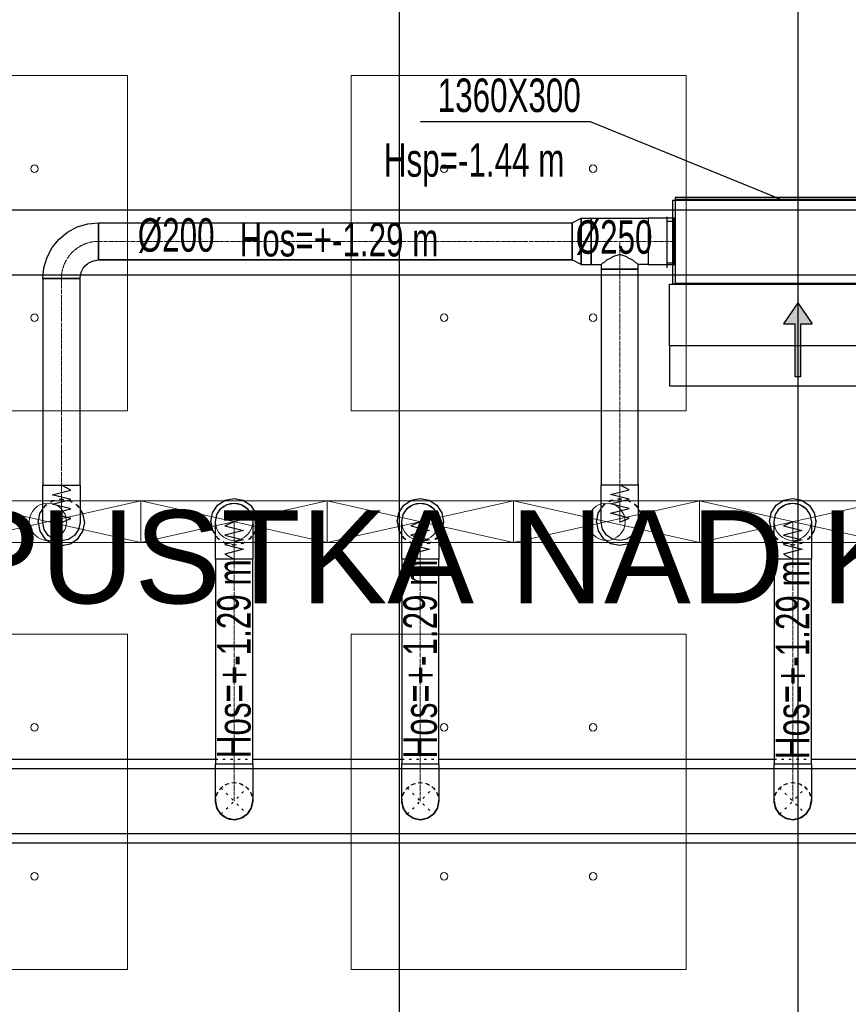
# Model space of a CAD drawing. Header units: centimetres. Extents: x -228435 to 46820, y -89367 to 152985.
# Tile 130 of 252: x -32719 to -28269, y 65413 to 70700. Entities that reach past the tile are written whole.
import ezdxf
from ezdxf.enums import TextEntityAlignment as Align

# ---------------------------------------------------------------- set-up
doc = ezdxf.new("R2010")
doc.units = ezdxf.units.CM
doc.header["$LTSCALE"] = 50
doc.header["$PDMODE"] = 35
doc.header["$PDSIZE"] = 0.1
for name, pattern in [('CADVENT_CENTERLINE', [9.9, 7.4, -1, 0.5, -1]), ('CADVENT_HIDDEN', [0.8, 0.25, -0.55]), ('Kondygnacja  -0_5$0$HIDDEN', [9.525, 6.35, -3.175]), ('Kondygnacja  -0_5$0$HIDDEN2', [4.7625, 3.175, -1.5875]), ('Osie rzutów$0$DASHDOT2', [12.7, 6.35, -3.175, 0, -3.175])]:
    doc.linetypes.add(name, pattern=pattern)
doc.layers.get('0').update_dxf_attribs({"color": 8})
doc.layers.get('DEFPOINTS').update_dxf_attribs({"color": 8})
for name, color, linetype in [('01-103-Went PP_poziom-0_5$0$L_Nawiew', 3, 'Continuous'), ('bgde-nawiewDETAILS', 1, 'Continuous'), ('bgde-nawiewEXP', 1, 'Continuous'), ('bgde-nawiewHIDDEN', 1, 'Continuous'), ('bgde-tekst', 7, 'Continuous'), ('bgde-wywiewSOL', 5, 'Continuous'), ('Kondygnacja  -0_5$0$ARCH_KONSTR_POWYŻEJ RZUTU', 8, 'Kondygnacja  -0_5$0$HIDDEN'), ('Kondygnacja  -0_5$0$ARCH_KONSTR_POWYŻEJ RZUTU_IST', 8, 'Kondygnacja  -0_5$0$HIDDEN2'), ('Osie rzutów$0$ARCH_INFO_OSIE_IST', 8, 'Osie rzutów$0$DASHDOT2'), ('Osie rzutów$0$ARCH_INFO_OSIE_OPISY_IST', 8, 'Continuous'), ('Pomieszczenia -05$0$ARCH_INFO_OPISY', 8, 'Continuous')]:
    doc.layers.add(name, color=color, linetype=linetype)
for name, color, linetype, lineweight in [('bgde-nawiewCEN', 7, 'Continuous', 13), ('bgde_nawiewnik', 11, 'Continuous', 5), ('Kondygnacja  -0_5$0$ARCH_INFO_WYMIARY', 8, 'Continuous', 9), ('SU Lampy kwadratowe  -05$0$ARCH_SUFITY_PODWIESZANE', 8, 'Continuous', 9)]:
    doc.layers.add(name, color=color, linetype=linetype, lineweight=lineweight)
doc.styles.add('Kondygnacja  -0_5$0$Romans', font='Romans.shx', dxfattribs={"width": 0.7})
doc.styles.add('Pomieszczenia -05$0$Arial', font='ARIAL.TTF')
doc.dimstyles.new('Kondygnacja  -0_5$0$Wymiary 1-100', dxfattribs={"dimtxt": 12, "dimasz": 10, "dimexe": 5, "dimexo": 0, "dimgap": 4, "dimtad": 1, "dimrnd": 0.5, "dimzin": 12, "dimdsep": 46, "dimtxsty": 'Kondygnacja  -0_5$0$Romans', "dimblk": 'Kondygnacja  -0_5$0$_Oblique', "dimcen": 10, "dimdle": 10, "dimclrt": 55, "dimazin": 0, "dimtfac": 1, "dimtmove": 1, "dimatfit": 3, "dimfxl": 0, "dimtolj": 1, "dimtzin": 0, "dimarcsym": 0})

# ---------------------------------------------------------------- blocks, each defined once
blk = doc.blocks.new('Osie rzutów')
at = {"layer": 'Osie rzutów$0$ARCH_INFO_OSIE_IST', "ltscale": 10}
blk.add_line((9260, 12510), (9260, 4623.26), dxfattribs=at)
blk = doc.blocks.new('SU Lampy kwadratowe  -05$0$moduł sufitu')
at = {"layer": 'SU Lampy kwadratowe  -05$0$ARCH_SUFITY_PODWIESZANE'}
for points in [[(60, -60), (240, -60), (240, -240), (60, -240)], [(360, -60), (540, -60), (540, -240), (360, -240)], [(60, -360), (240, -360), (240, -540), (60, -540)], [(360, -360), (540, -360), (540, -540), (360, -540)]]:
    blk.add_lwpolyline(points, close=True, dxfattribs=at)
for centre in [(110, -110), (190, -110), (410, -110), (490, -110), (110, -190), (190, -190), (410, -190), (490, -190), (110, -410), (190, -410), (410, -410), (490, -410), (110, -490), (190, -490), (410, -490), (490, -490)]:
    blk.add_circle(centre, 2, dxfattribs=at)
blk = doc.blocks.new('SU Lampy kwadratowe  -05')
at = {"layer": 'SU Lampy kwadratowe  -05$0$ARCH_SUFITY_PODWIESZANE'}
blk.add_blockref('SU Lampy kwadratowe  -05$0$moduł sufitu', (8660, 11600), dxfattribs=at)
blk = doc.blocks.new('Kondygnacja  -0_5$0$_Oblique')
at = {"color": 0, "linetype": 'ByBlock', "lineweight": -2}
blk.add_line((-0.5, -0.5), (0.5, 0.5), dxfattribs=at)
blk = doc.blocks.new('*D152')
at = {"layer": 'DEFPOINTS', "color": 0}
for p in [(-29490, 82605), (-29490, 13059.2), (-30690, 12765)]:
    blk.add_point(p, dxfattribs=at)
at = {"layer": 'Kondygnacja  -0_5$0$ARCH_INFO_WYMIARY', "color": 0, "lineweight": -2}
for p, q in [((-30690, 13051.2), (-30690, 13064.2)), ((-29490, 13067.2), (-29490, 13054.2)), ((-30700, 13059.2), (-29480, 13059.2))]:
    blk.add_line(p, q, dxfattribs=at)
at = {"layer": 'Kondygnacja  -0_5$0$ARCH_INFO_WYMIARY', "color": 0, "lineweight": -2, "xscale": 10, "yscale": 10, "zscale": 10, "rotation": 180}
blk.add_blockref('Kondygnacja  -0_5$0$_Oblique', (-30690, 13059.2), dxfattribs=at)
at = {"layer": 'Kondygnacja  -0_5$0$ARCH_INFO_WYMIARY', "color": 0, "lineweight": -2, "xscale": 10, "yscale": 10, "zscale": 10}
blk.add_blockref('Kondygnacja  -0_5$0$_Oblique', (-29490, 13059.2), dxfattribs=at)
at = {"layer": 'Kondygnacja  -0_5$0$ARCH_INFO_WYMIARY', "color": 55, "insert": (-30090, 13069.2), "char_height": 12, "attachment_point": 5, "style": 'Kondygnacja  -0_5$0$Romans'}
blk.add_mtext('\\A1;1200', dxfattribs=at)
blk = doc.blocks.new('Kondygnacja  -0_5$0$konstrukcja istniejąca -0.5')
at = {"layer": 'Kondygnacja  -0_5$0$ARCH_KONSTR_POWYŻEJ RZUTU_IST', "ltscale": 10}
for points in [[(8738, 11467.89), (9782, 11467.89)], [(9782, 11432.89), (8738, 11432.89)], [(8738, 11167.89), (9782, 11167.89)], [(9782, 11132.89), (8738, 11132.89)]]:
    blk.add_lwpolyline(points, dxfattribs=at)
blk = doc.blocks.new('*D196')
at = {"layer": 'DEFPOINTS', "color": 0}
for p in [(-30050, 80238.2), (-30300, 80097.2), (-30300, 12523.8)]:
    blk.add_point(p, dxfattribs=at)
at = {"layer": 'Kondygnacja  -0_5$0$ARCH_INFO_WYMIARY', "color": 0, "lineweight": -2}
for p, q in [((-30050, 80105.2), (-30050, 80092.2)), ((-30040, 80097.2), (-30310, 80097.2)), ((-30300, 80089.2), (-30300, 80102.2))]:
    blk.add_line(p, q, dxfattribs=at)
at = {"layer": 'Kondygnacja  -0_5$0$ARCH_INFO_WYMIARY', "color": 0, "lineweight": -2, "xscale": 10, "yscale": 10, "zscale": 10, "rotation": 180}
blk.add_blockref('Kondygnacja  -0_5$0$_Oblique', (-30300, 80097.2), dxfattribs=at)
at = {"layer": 'Kondygnacja  -0_5$0$ARCH_INFO_WYMIARY', "color": 0, "lineweight": -2, "xscale": 10, "yscale": 10, "zscale": 10}
blk.add_blockref('Kondygnacja  -0_5$0$_Oblique', (-30050, 80097.2), dxfattribs=at)
at = {"layer": 'Kondygnacja  -0_5$0$ARCH_INFO_WYMIARY', "color": 55, "insert": (-30175, 80107.2), "char_height": 12, "attachment_point": 5, "style": 'Kondygnacja  -0_5$0$Romans'}
blk.add_mtext('\\A1;250', dxfattribs=at)
blk = doc.blocks.new('*D212')
at = {"layer": 'DEFPOINTS', "color": 0}
for p in [(-30586.3, 81900), (-30681.1, 12489.5), (9064, 12489.5)]:
    blk.add_point(p, dxfattribs=at)
at = {"layer": 'Kondygnacja  -0_5$0$ARCH_INFO_WYMIARY', "color": 0, "lineweight": -2}
for p, q in [((-30681.1, 81910), (-30681.1, 12479.5)), ((-30673.1, 81900), (-30686.1, 81900)), ((-30673.1, 12489.5), (-30686.1, 12489.5))]:
    blk.add_line(p, q, dxfattribs=at)
at = {"layer": 'Kondygnacja  -0_5$0$ARCH_INFO_WYMIARY', "color": 0, "lineweight": -2, "xscale": 10, "yscale": 10, "zscale": 10}
for p, rotation in [((-30681.1, 81900), 90), ((-30681.1, 12489.5), 270)]:
    blk.add_blockref('Kondygnacja  -0_5$0$_Oblique', p, dxfattribs=dict(at, rotation=rotation))
at = {"layer": 'Kondygnacja  -0_5$0$ARCH_INFO_WYMIARY', "color": 55, "insert": (-30691.1, 47194.8), "char_height": 12, "attachment_point": 5, "rotation": 90, "style": 'Kondygnacja  -0_5$0$Romans'}
blk.add_mtext('\\A1;69410.5', dxfattribs=at)
blk = doc.blocks.new('*D217')
at = {"layer": 'DEFPOINTS', "color": 0}
for p in [(-29300, 78695), (-29180, 78395.8), (-29180, 12369.5)]:
    blk.add_point(p, dxfattribs=at)
at = {"layer": 'Kondygnacja  -0_5$0$ARCH_INFO_WYMIARY', "color": 0, "lineweight": -2}
for p, q in [((-29310, 78395.8), (-29170, 78395.8)), ((-29300, 78403.8), (-29300, 78390.8)), ((-29180, 78387.8), (-29180, 78400.8))]:
    blk.add_line(p, q, dxfattribs=at)
at = {"layer": 'Kondygnacja  -0_5$0$ARCH_INFO_WYMIARY', "color": 0, "lineweight": -2, "xscale": 10, "yscale": 10, "zscale": 10, "rotation": 180}
blk.add_blockref('Kondygnacja  -0_5$0$_Oblique', (-29300, 78395.8), dxfattribs=at)
at = {"layer": 'Kondygnacja  -0_5$0$ARCH_INFO_WYMIARY', "color": 0, "lineweight": -2, "xscale": 10, "yscale": 10, "zscale": 10}
blk.add_blockref('Kondygnacja  -0_5$0$_Oblique', (-29180, 78395.8), dxfattribs=at)
at = {"layer": 'Kondygnacja  -0_5$0$ARCH_INFO_WYMIARY', "color": 55, "insert": (-29240, 78405.8), "char_height": 12, "attachment_point": 5, "style": 'Kondygnacja  -0_5$0$Romans'}
blk.add_mtext('\\A1;120', dxfattribs=at)
blk = doc.blocks.new('*D218')
at = {"layer": 'DEFPOINTS', "color": 0}
for p in [(-29180, 78695), (-24020, 12369.5), (-24020, 12070.3)]:
    blk.add_point(p, dxfattribs=at)
at = {"layer": 'Kondygnacja  -0_5$0$ARCH_INFO_WYMIARY', "color": 0, "lineweight": -2}
for p, q in [((-29190, 12070.3), (-24010, 12070.3)), ((-29180, 12078.3), (-29180, 12065.3)), ((-24020, 12078.3), (-24020, 12065.3))]:
    blk.add_line(p, q, dxfattribs=at)
at = {"layer": 'Kondygnacja  -0_5$0$ARCH_INFO_WYMIARY', "color": 0, "lineweight": -2, "xscale": 10, "yscale": 10, "zscale": 10, "rotation": 180}
blk.add_blockref('Kondygnacja  -0_5$0$_Oblique', (-29180, 12070.3), dxfattribs=at)
at = {"layer": 'Kondygnacja  -0_5$0$ARCH_INFO_WYMIARY', "color": 0, "lineweight": -2, "xscale": 10, "yscale": 10, "zscale": 10}
blk.add_blockref('Kondygnacja  -0_5$0$_Oblique', (-24020, 12070.3), dxfattribs=at)
at = {"layer": 'Kondygnacja  -0_5$0$ARCH_INFO_WYMIARY', "color": 55, "insert": (-26600, 12080.3), "char_height": 12, "attachment_point": 5, "style": 'Kondygnacja  -0_5$0$Romans'}
blk.add_mtext('\\A1;5160', dxfattribs=at)
blk = doc.blocks.new('*a445')
at = {"layer": 'bgde-tekst'}
blk.add_line((0, 0), (911, 0), dxfattribs=at)
blk = doc.blocks.new('A$C066D7839')
at = {"layer": 'bgde_nawiewnik'}
for p, q in [((-50, -11.15), (-50, 11.15)), ((-50, 11.15), (50, 11.15)), ((-50, -11.15), (50, 11.15)), ((50, -11.15), (-50, 11.15)), ((50, 11.15), (50, -11.15)), ((50, -11.15), (-50, -11.15))]:
    blk.add_line(p, q, dxfattribs=at)
blk.add_circle((0, 0), 10, dxfattribs=at)
blk = doc.blocks.new('A$C5B3E7367')
at = {"layer": '01-103-Went PP_poziom-0_5$0$L_Nawiew'}
h = blk.add_hatch(color=256, dxfattribs=at)
h.paths.add_polyline_path([(215, 704), (215, 674), (331.7, 674), (331.7, 612.1), (445.9, 689), (331.7, 765.9), (331.7, 704)])
h.paths.add_polyline_path([(48.3, 704), (48.3, 674), (215, 674), (215, 704)])
for p, q in [((215, 1525), (165, 1525)), ((165, 1525), (165, 1505)), ((165, 1505), (215, 1505)), ((215, 1400), (215, 1530)), ((545, 1530), (215, 1530)), ((215, 1530), (215, 1515)), ((545, 1400), (545, 1530)), ((243.8, 1452), (268.8, 1452)), ((256.2, 1452), (256.2, 1400)), ((326.2, 1452), (351.2, 1452)), ((338.8, 1452), (338.8, 1400)), ((408.8, 1452), (433.8, 1452)), ((421.2, 1452), (421.2, 1400)), ((491.2, 1452), (516.2, 1452)), ((503.8, 1452), (503.8, 1400)), ((0, 1378), (215, 1378)), ((0, 0), (0, 1378)), ((545, 1400), (215, 1400)), ((215, 1400), (215, 1378)), ((215, 1378), (215, 0)), ((545, 0), (545, 1400)), ((445.9, 689), (331.7, 765.9)), ((331.7, 704), (331.7, 765.9)), ((48.3, 704), (331.7, 704)), ((48.3, 704), (48.3, 674)), ((445.9, 689), (331.7, 612.1)), ((48.3, 674), (331.7, 674)), ((331.7, 612.1), (331.7, 674)), ((215, 0), (0, 0)), ((215, 0), (545, 0))]:
    blk.add_line(p, q, dxfattribs=at)
blk = doc.blocks.new('A$C53CA46B8')
at = {"layer": 'bgde-wywiewSOL'}
for p, q in [((200.4, 481.1), (-249.6, 481.1)), ((-249.6, 481.1), (-249.6, -878.9)), ((112.9, 511.1), (-162.1, 511.1)), ((-137.1, 481.1), (-137.1, 511.1)), ((87.9, 481.1), (87.9, 511.1)), ((200.4, 481.1), (200.4, -878.9)), ((200.4, -878.9), (-249.6, -878.9)), ((-137.1, -878.9), (-137.1, -908.9)), ((87.9, -878.9), (87.9, -908.9)), ((112.9, -908.9), (-162.1, -908.9))]:
    blk.add_line(p, q, dxfattribs=at)
at = {"layer": '01-103-Went PP_poziom-0_5$0$L_Nawiew'}
blk.add_blockref('A$C5B3E7367', (-794.6, -893.9), dxfattribs=at)

msp = doc.modelspace()

# ---------------------------------------------------------------- linework, layer by layer
at = {"layer": 'bgde-nawiewCEN', "linetype": 'CADVENT_CENTERLINE', "ltscale": 0.06}
for p, q in [((-29753.003, 69509.622), (-32295.248, 69509.622)), ((-29650.003, 69509.622), (-29753.003, 69509.622)), ((-29650.003, 69509.622), (-29497.003, 69509.622)), ((-29497.003, 69359.622), (-29497.003, 69509.622)), ((-29497.003, 69509.622), (-29344.003, 69509.622)), ((-29344.003, 69509.622), (-29204.003, 69509.622)), ((-29200.003, 69509.622), (-29204.003, 69509.622)), ((-29497.003, 69359.622), (-29497.003, 68202.562)), ((-32495.248, 69309.622), (-32495.248, 68200.784)), ((-32495.248, 68200.784), (-32495.248, 68182.088)), ((-32495.248, 68182.088), (-32495.248, 68130.977)), ((-29497.003, 68202.562), (-29497.003, 68183.865)), ((-29497.003, 68183.865), (-29497.003, 68132.754)), ((-32495.248, 68130.977), (-32495.248, 68103.184)), ((-32495.248, 68103.184), (-32495.248, 68079.658)), ((-29497.003, 68132.754), (-29497.003, 68104.962)), ((-29497.003, 68104.962), (-29497.003, 68081.436)), ((-32495.248, 68079.658), (-32495.248, 68060.043)), ((-32495.248, 68060.043), (-32495.248, 68043.984)), ((-29497.003, 68081.436), (-29497.003, 68061.821)), ((-29497.003, 68061.821), (-29497.003, 68045.762)), ((-32495.248, 68043.984), (-32495.248, 68031.125)), ((-32495.248, 68031.125), (-32495.248, 68021.11)), ((-32495.248, 68021.11), (-32495.248, 68013.584)), ((-32495.248, 68013.584), (-32495.248, 68008.191)), ((-32495.248, 68008.191), (-32495.248, 68004.577)), ((-32495.248, 68004.577), (-32495.248, 68002.384)), ((-32495.248, 68002.384), (-32495.248, 68001.258)), ((-32495.248, 68001.258), (-32495.248, 68000.784)), ((-31567.838, 68003.485), (-31567.838, 68003.959)), ((-31567.838, 68002.359), (-31567.838, 68003.485)), ((-31567.838, 68000.166), (-31567.838, 68002.359)), ((-31567.838, 67996.552), (-31567.838, 68000.166)), ((-31567.838, 67991.159), (-31567.838, 67996.552)), ((-30567.838, 68003.485), (-30567.838, 68003.959)), ((-30567.838, 68002.359), (-30567.838, 68003.485)), ((-30567.838, 68000.166), (-30567.838, 68002.359)), ((-30567.838, 67996.552), (-30567.838, 68000.166)), ((-30567.838, 67991.159), (-30567.838, 67996.552)), ((-29497.003, 68045.762), (-29497.003, 68032.902)), ((-29497.003, 68032.902), (-29497.003, 68022.888)), ((-29497.003, 68022.888), (-29497.003, 68015.362)), ((-29497.003, 68015.362), (-29497.003, 68009.969)), ((-29497.003, 68009.969), (-29497.003, 68006.354)), ((-29497.003, 68006.354), (-29497.003, 68004.162)), ((-29497.003, 68004.162), (-29497.003, 68003.036)), ((-29497.003, 68003.036), (-29497.003, 68002.562)), ((-28567.838, 68003.485), (-28567.838, 68003.959)), ((-28567.838, 68002.359), (-28567.838, 68003.485)), ((-28567.838, 68000.166), (-28567.838, 68002.359)), ((-28567.838, 67996.552), (-28567.838, 68000.166)), ((-28567.838, 67991.159), (-28567.838, 67996.552)), ((-31567.838, 67983.633), (-31567.838, 67991.159)), ((-31567.838, 67973.618), (-31567.838, 67983.633)), ((-31567.838, 67960.759), (-31567.838, 67973.618)), ((-31567.838, 67944.7), (-31567.838, 67960.759)), ((-31567.838, 67925.085), (-31567.838, 67944.7)), ((-30567.838, 67983.633), (-30567.838, 67991.159)), ((-30567.838, 67973.618), (-30567.838, 67983.633)), ((-30567.838, 67960.759), (-30567.838, 67973.618)), ((-30567.838, 67944.7), (-30567.838, 67960.759)), ((-30567.838, 67925.085), (-30567.838, 67944.7)), ((-28567.838, 67983.633), (-28567.838, 67991.159)), ((-28567.838, 67973.618), (-28567.838, 67983.633)), ((-28567.838, 67960.759), (-28567.838, 67973.618)), ((-28567.838, 67944.7), (-28567.838, 67960.759)), ((-28567.838, 67925.085), (-28567.838, 67944.7)), ((-31567.838, 67901.559), (-31567.838, 67925.085)), ((-31567.838, 67873.766), (-31567.838, 67901.559)), ((-30567.838, 67901.559), (-30567.838, 67925.085)), ((-30567.838, 67873.766), (-30567.838, 67901.559)), ((-28567.838, 67901.559), (-28567.838, 67925.085)), ((-28567.838, 67873.766), (-28567.838, 67901.559)), ((-31567.838, 67822.655), (-31567.838, 67873.766)), ((-30567.838, 67822.655), (-30567.838, 67873.766)), ((-28567.838, 67822.655), (-28567.838, 67873.766)), ((-31567.838, 67803.959), (-31567.838, 67822.655)), ((-31567.838, 67803.959), (-31567.838, 66703.983)), ((-30567.838, 67803.959), (-30567.838, 67822.655)), ((-30567.838, 67803.959), (-30567.838, 66703.983)), ((-28567.838, 67803.959), (-28567.838, 67822.655)), ((-28567.838, 67803.959), (-28567.838, 66703.983)), ((-31567.838, 66703.983), (-31567.838, 66503.983)), ((-30567.838, 66703.983), (-30567.838, 66503.983)), ((-28567.838, 66703.983), (-28567.838, 66503.983))]:
    msp.add_line(p, q, dxfattribs=at)
msp.add_arc((-32295.248, 69309.622), 200, 90, 180, dxfattribs=at)
at = {"layer": 'bgde-nawiewDETAILS', "linetype": 'CADVENT_HIDDEN'}
for p, q in [((-31638.549, 66433.272), (-31497.127, 66574.694)), ((-31638.549, 66574.694), (-31497.127, 66433.272)), ((-30638.549, 66433.272), (-30497.127, 66574.694)), ((-30638.549, 66574.694), (-30497.127, 66433.272)), ((-28638.549, 66433.272), (-28497.127, 66574.694)), ((-28638.549, 66574.694), (-28497.127, 66433.272))]:
    msp.add_line(p, q, dxfattribs=at)
at = {"layer": 'bgde-nawiewEXP', "linetype": 'Continuous'}
for points in [[(-29200.003, 69734.622), (-27840.003, 69734.622), (-27840.003, 69744.622), (-29200.003, 69744.622)], [(-29200.003, 69284.622), (-27840.003, 69284.622), (-27840.003, 69734.622), (-29200.003, 69734.622)], [(-29753.003, 69409.622), (-29753.003, 69609.622), (-29704.846, 69634.622), (-29704.846, 69384.622)], [(-29344.002, 69384.622), (-29204.003, 69384.622), (-29204.003, 69634.622), (-29344.002, 69634.622), (-29344.002, 69394.137)], [(-32295.248, 69409.622), (-32295.248, 69609.622), (-29753.003, 69609.622), (-29753.003, 69409.622)], [(-29597.003, 68202.562), (-29397.003, 68202.562), (-29397.003, 69359.622), (-29597.003, 69359.622)], [(-32595.248, 68200.784), (-32395.248, 68200.784), (-32395.248, 69309.622), (-32595.248, 69309.622)], [(-32595.248, 68000.784), (-32595.248, 68200.784), (-32395.248, 68200.784), (-32395.248, 68000.784), (-32402.86, 67962.516), (-32424.537, 67930.073), (-32456.979, 67908.396), (-32495.248, 67900.784), (-32533.516, 67908.396), (-32565.958, 67930.073), (-32587.636, 67962.516)], [(-29597.003, 68022.888), (-29597.003, 68202.562), (-29397.003, 68202.562), (-29397.003, 68002.562), (-29404.615, 67964.293), (-29426.292, 67931.851), (-29458.734, 67910.174), (-29497.003, 67902.562), (-29535.271, 67910.174), (-29567.713, 67931.851), (-29589.391, 67964.293), (-29597.003, 68002.562), (-29597.003, 68015.362)], [(-31667.838, 66703.983), (-31467.838, 66703.983), (-31467.838, 67803.959), (-31667.838, 67803.959), (-31667.838, 68003.959), (-31660.226, 68042.227), (-31638.549, 68074.67), (-31606.106, 68096.347), (-31567.838, 68103.959), (-31529.57, 68096.347), (-31497.127, 68074.67), (-31475.45, 68042.227), (-31467.838, 68003.959), (-31467.838, 67803.959), (-31667.838, 67803.959)], [(-30667.838, 66703.983), (-30467.838, 66703.983), (-30467.838, 67803.959), (-30667.838, 67803.959), (-30667.838, 68003.959), (-30660.226, 68042.227), (-30638.549, 68074.67), (-30606.106, 68096.347), (-30567.838, 68103.959), (-30529.57, 68096.347), (-30497.127, 68074.67), (-30475.45, 68042.227), (-30467.838, 68003.959), (-30467.838, 67803.959), (-30667.838, 67803.959)], [(-28667.838, 66703.983), (-28467.838, 66703.983), (-28467.838, 67803.959), (-28667.838, 67803.959), (-28667.838, 68003.959), (-28660.226, 68042.227), (-28638.549, 68074.67), (-28606.106, 68096.347), (-28567.838, 68103.959), (-28529.57, 68096.347), (-28497.127, 68074.67), (-28475.45, 68042.227), (-28467.838, 68003.959), (-28467.838, 67803.959), (-28667.838, 67803.959)], [(-31667.838, 66503.983), (-31667.838, 66703.983), (-31467.838, 66703.983), (-31467.838, 66503.983), (-31475.45, 66465.715), (-31497.127, 66433.272), (-31529.57, 66411.595), (-31567.838, 66403.983), (-31606.106, 66411.595), (-31638.549, 66433.272), (-31660.226, 66465.715)], [(-30667.838, 66503.983), (-30667.838, 66703.983), (-30467.838, 66703.983), (-30467.838, 66503.983), (-30475.45, 66465.715), (-30497.127, 66433.272), (-30529.57, 66411.595), (-30567.838, 66403.983), (-30606.106, 66411.595), (-30638.549, 66433.272), (-30660.226, 66465.715)], [(-28667.838, 66503.983), (-28667.838, 66703.983), (-28467.838, 66703.983), (-28467.838, 66503.983), (-28475.45, 66465.715), (-28497.127, 66433.272), (-28529.57, 66411.595), (-28567.838, 66403.983), (-28606.106, 66411.595), (-28638.549, 66433.272), (-28660.226, 66465.715)]]:
    msp.add_lwpolyline(points, close=True, dxfattribs=at)
for points in [[(-29704.845, 69384.622), (-29704.845, 69634.622), (-29650.003, 69634.622), (-29650.003, 69394.137)], [(-29650.003, 69384.622), (-29650.003, 69634.622), (-29344.003, 69634.622), (-29344.003, 69384.622), (-29397.003, 69384.622)], [(-29204.003, 69384.622), (-29204.003, 69634.622), (-29200.003, 69634.622)], [(-32595.248, 69309.622), (-32589.483, 69368.149), (-32572.412, 69424.427), (-32544.689, 69476.293), (-32507.38, 69521.754), (-32461.919, 69559.063), (-32410.053, 69586.786), (-32353.775, 69603.857), (-32295.248, 69609.622), (-32295.248, 69438.911)], [(-32595.248, 69309.622), (-32395.248, 69309.622), (-32393.326, 69329.131), (-32387.636, 69347.89), (-32378.395, 69365.179), (-32365.958, 69380.332), (-32350.805, 69392.769), (-32333.516, 69402.01), (-32314.757, 69407.7), (-32295.248, 69409.622), (-32295.248, 69438.911)], [(-32295.248, 69438.911), (-32295.248, 69471.353)], [(-32295.248, 69438.911), (-32295.248, 69417.234)], [(-29650.003, 69384.622), (-29597.003, 69384.622), (-29597.003, 69359.622), (-29397.003, 69359.622), (-29397.003, 69384.622), (-29404.615, 69392.234), (-29411.007, 69394.137), (-29426.292, 69409.421), (-29452.748, 69421.233), (-29458.734, 69427.219), (-29497.003, 69438.611), (-29535.271, 69427.219), (-29541.257, 69421.233), (-29567.713, 69409.421), (-29582.998, 69394.137), (-29589.391, 69392.234), (-29597.003, 69384.622)], [(-32295.248, 69409.622), (-29753.003, 69409.622)], [(-29704.845, 69384.622), (-29650.003, 69384.622), (-29650.003, 69394.137)], [(-29650.003, 69394.137), (-29650.003, 69421.233)], [(-29650.003, 69394.137), (-29650.003, 69384.622)], [(-29204.003, 69384.622), (-29200.003, 69384.622)], [(-31692.838, 68003.959), (-31683.323, 68051.794), (-31656.226, 68092.347), (-31615.674, 68119.444), (-31567.838, 68128.959), (-31520.003, 68119.444), (-31479.45, 68092.347), (-31452.353, 68051.794), (-31442.838, 68003.959), (-31452.353, 67956.123), (-31467.838, 67932.949)], [(-30692.838, 68003.959), (-30683.323, 68051.794), (-30656.226, 68092.347), (-30615.674, 68119.444), (-30567.838, 68128.959), (-30520.003, 68119.444), (-30479.45, 68092.347), (-30452.353, 68051.794), (-30442.838, 68003.959), (-30452.353, 67956.123), (-30467.838, 67932.949)], [(-28692.838, 68003.959), (-28683.323, 68051.794), (-28656.226, 68092.347), (-28615.674, 68119.444), (-28567.838, 68128.959), (-28520.003, 68119.444), (-28479.45, 68092.347), (-28452.353, 68051.794), (-28442.838, 68003.959), (-28452.353, 67956.123), (-28467.838, 67932.949)], [(-32620.248, 68000.784), (-32610.733, 67952.948), (-32583.636, 67912.396), (-32543.083, 67885.299), (-32495.248, 67875.784), (-32447.412, 67885.299), (-32406.859, 67912.396), (-32379.763, 67952.948), (-32370.248, 68000.784), (-32379.763, 68048.619), (-32395.248, 68071.794)], [(-32620.248, 68000.784), (-32610.733, 68048.619), (-32595.248, 68071.794)], [(-29622.003, 68002.562), (-29612.488, 67954.726), (-29585.391, 67914.173), (-29544.838, 67887.077), (-29497.003, 67877.562), (-29449.167, 67887.077), (-29408.614, 67914.173), (-29381.518, 67954.726), (-29372.003, 68002.562), (-29381.518, 68050.397), (-29397.003, 68073.572)], [(-29622.003, 68002.562), (-29612.488, 68050.397), (-29597.003, 68073.572)], [(-31692.838, 68003.959), (-31683.323, 67956.123), (-31667.838, 67932.949)], [(-30692.838, 68003.959), (-30683.323, 67956.123), (-30667.838, 67932.949)], [(-28692.838, 68003.959), (-28683.323, 67956.123), (-28667.838, 67932.949)], [(-38633.507, 66278.983), (-22701.927, 66278.983), (-22701.927, 66728.983), (-22767.838, 66728.983)], [(-33467.838, 66728.983), (-31667.838, 66728.983)], [(-31467.838, 66728.983), (-30667.838, 66728.983)], [(-30467.838, 66728.983), (-28667.838, 66728.983)], [(-28467.838, 66728.983), (-26567.838, 66728.983)], [(-31667.838, 66503.983), (-31660.226, 66465.715), (-31655.57, 66458.746)], [(-31667.163, 66492.38), (-31666.492, 66500.734)], [(-31667.163, 66492.38), (-31655.162, 66455.253), (-31640.541, 66438.082)], [(-31515.879, 66420.743), (-31497.127, 66433.272), (-31475.45, 66465.715), (-31473.815, 66473.935)], [(-31495.782, 66436.521), (-31489.4, 66441.955), (-31471.634, 66476.693), (-31469.83, 66499.173)], [(-31472.238, 66481.864), (-31467.838, 66503.983)], [(-30667.838, 66503.983), (-30660.226, 66465.715), (-30655.713, 66458.961)], [(-30667.201, 66492.716), (-30666.524, 66500.811)], [(-30667.201, 66492.716), (-30655.326, 66455.549), (-30640.527, 66438.049)], [(-30516.184, 66420.539), (-30497.127, 66433.272), (-30475.45, 66465.715), (-30473.865, 66473.682)], [(-30495.814, 66436.444), (-30489.611, 66441.689), (-30471.727, 66476.367), (-30469.817, 66499.206)], [(-30472.309, 66481.505), (-30467.838, 66503.983)], [(-28667.838, 66503.983), (-28660.226, 66465.715), (-28655.993, 66459.38)], [(-28667.274, 66493.378), (-28666.589, 66500.967)], [(-28667.274, 66493.378), (-28655.647, 66456.133), (-28640.495, 66437.972)], [(-28516.793, 66420.132), (-28497.127, 66433.272), (-28475.45, 66465.715), (-28473.964, 66473.188)], [(-28495.878, 66436.289), (-28490.027, 66441.17), (-28471.913, 66475.728), (-28469.785, 66499.284)], [(-28472.452, 66480.786), (-28467.838, 66503.983)], [(-31651.078, 66452.024), (-31638.549, 66433.272), (-31606.106, 66411.595), (-31597.886, 66409.96)], [(-31635.3, 66431.927), (-31629.866, 66425.545), (-31595.128, 66407.779), (-31572.648, 66405.975)], [(-31589.957, 66408.383), (-31567.838, 66403.983), (-31529.57, 66411.595), (-31522.601, 66416.252)], [(-31564.589, 66405.329), (-31556.235, 66404.659), (-31519.108, 66416.66), (-31501.937, 66431.28)], [(-30651.282, 66452.329), (-30638.549, 66433.272), (-30606.106, 66411.595), (-30598.139, 66410.01)], [(-30635.377, 66431.959), (-30630.132, 66425.756), (-30595.454, 66407.872), (-30572.615, 66405.962)], [(-30590.317, 66408.454), (-30567.838, 66403.983), (-30529.57, 66411.595), (-30522.816, 66416.108)], [(-30564.666, 66405.297), (-30556.571, 66404.62), (-30519.404, 66416.495), (-30501.904, 66431.294)], [(-28651.689, 66452.938), (-28638.549, 66433.272), (-28606.106, 66411.595), (-28598.634, 66410.109)], [(-28635.532, 66432.023), (-28630.651, 66426.172), (-28596.093, 66408.058), (-28572.538, 66405.93)], [(-28591.035, 66408.597), (-28567.838, 66403.983), (-28529.57, 66411.595), (-28523.235, 66415.828)], [(-28564.822, 66405.233), (-28557.233, 66404.547), (-28519.988, 66416.174), (-28501.827, 66431.326)]]:
    msp.add_lwpolyline(points, dxfattribs=at)
at = {"layer": 'bgde-nawiewEXP'}
for points in [[(-32495.248, 68000.784), (-32445.248, 68022.082), (-32545.248, 68047.443), (-32445.248, 68072.664), (-32545.248, 68097.949), (-32445.248, 68123.484), (-32545.248, 68148.843), (-32445.248, 68174.302), (-32495.248, 68200.784)], [(-29497.003, 68002.562), (-29447.003, 68023.859), (-29547.003, 68049.221), (-29447.003, 68074.441), (-29547.003, 68099.726), (-29447.003, 68125.261), (-29547.003, 68150.621), (-29447.003, 68176.079), (-29497.003, 68202.562)], [(-31567.838, 68003.959), (-31617.838, 67982.661), (-31517.838, 67957.299), (-31617.838, 67932.079), (-31517.838, 67906.794), (-31617.838, 67881.259), (-31517.838, 67855.9), (-31617.838, 67830.441), (-31567.838, 67803.959)], [(-30567.838, 68003.959), (-30617.838, 67982.661), (-30517.838, 67957.299), (-30617.838, 67932.079), (-30517.838, 67906.794), (-30617.838, 67881.259), (-30517.838, 67855.9), (-30617.838, 67830.441), (-30567.838, 67803.959)], [(-28567.838, 68003.959), (-28617.838, 67982.661), (-28517.838, 67957.299), (-28617.838, 67932.079), (-28517.838, 67906.794), (-28617.838, 67881.259), (-28517.838, 67855.9), (-28617.838, 67830.441), (-28567.838, 67803.959)]]:
    msp.add_lwpolyline(points, dxfattribs=at)
at = {"layer": 'bgde-nawiewHIDDEN', "linetype": 'CADVENT_HIDDEN'}
for points in [[(-29200.003, 69384.622), (-29200.003, 69634.622)], [(-32620.248, 68000.784), (-32610.733, 67952.948), (-32583.636, 67912.396), (-32543.083, 67885.299), (-32495.248, 67875.784), (-32447.412, 67885.299), (-32406.859, 67912.396), (-32379.763, 67952.948), (-32370.248, 68000.784), (-32379.763, 68048.619), (-32406.859, 68089.172), (-32447.412, 68116.269), (-32495.248, 68125.784), (-32543.083, 68116.269), (-32583.636, 68089.172), (-32595.248, 68071.794)], [(-32620.248, 68000.784), (-32610.733, 68048.619), (-32583.636, 68089.172), (-32543.083, 68116.269), (-32495.248, 68125.784), (-32447.412, 68116.269), (-32406.859, 68089.172), (-32395.248, 68071.794)], [(-31692.838, 68003.959), (-31683.323, 68051.794), (-31656.226, 68092.347), (-31615.674, 68119.444), (-31567.838, 68128.959), (-31520.003, 68119.444), (-31479.45, 68092.347), (-31452.353, 68051.794), (-31442.838, 68003.959), (-31452.353, 67956.123), (-31479.45, 67915.571), (-31520.003, 67888.474), (-31567.838, 67878.959), (-31615.674, 67888.474), (-31656.226, 67915.571), (-31667.838, 67932.949)], [(-30692.838, 68003.959), (-30683.323, 68051.794), (-30656.226, 68092.347), (-30615.674, 68119.444), (-30567.838, 68128.959), (-30520.003, 68119.444), (-30479.45, 68092.347), (-30452.353, 68051.794), (-30442.838, 68003.959), (-30452.353, 67956.123), (-30479.45, 67915.571), (-30520.003, 67888.474), (-30567.838, 67878.959), (-30615.674, 67888.474), (-30656.226, 67915.571), (-30667.838, 67932.949)], [(-29622.003, 68002.562), (-29612.488, 67954.726), (-29585.391, 67914.173), (-29544.838, 67887.077), (-29497.003, 67877.562), (-29449.167, 67887.077), (-29408.614, 67914.173), (-29381.518, 67954.726), (-29372.003, 68002.562), (-29381.518, 68050.397), (-29408.614, 68090.95), (-29449.167, 68118.047), (-29497.003, 68127.562), (-29544.838, 68118.047), (-29585.391, 68090.95), (-29597.003, 68073.572)], [(-29622.003, 68002.562), (-29612.488, 68050.397), (-29585.391, 68090.95), (-29544.838, 68118.047), (-29497.003, 68127.562), (-29449.167, 68118.047), (-29408.614, 68090.95), (-29397.003, 68073.572)], [(-28692.838, 68003.959), (-28683.323, 68051.794), (-28656.226, 68092.347), (-28615.674, 68119.444), (-28567.838, 68128.959), (-28520.003, 68119.444), (-28479.45, 68092.347), (-28452.353, 68051.794), (-28442.838, 68003.959), (-28452.353, 67956.123), (-28479.45, 67915.571), (-28520.003, 67888.474), (-28567.838, 67878.959), (-28615.674, 67888.474), (-28656.226, 67915.571), (-28667.838, 67932.949)], [(-31692.838, 68003.959), (-31683.323, 67956.123), (-31656.226, 67915.571), (-31615.674, 67888.474), (-31567.838, 67878.959), (-31520.003, 67888.474), (-31479.45, 67915.571), (-31467.838, 67932.949)], [(-30692.838, 68003.959), (-30683.323, 67956.123), (-30656.226, 67915.571), (-30615.674, 67888.474), (-30567.838, 67878.959), (-30520.003, 67888.474), (-30479.45, 67915.571), (-30467.838, 67932.949)], [(-28692.838, 68003.959), (-28683.323, 67956.123), (-28656.226, 67915.571), (-28615.674, 67888.474), (-28567.838, 67878.959), (-28520.003, 67888.474), (-28479.45, 67915.571), (-28467.838, 67932.949)], [(-31667.838, 66728.983), (-31467.838, 66728.983)], [(-30667.838, 66728.983), (-30467.838, 66728.983)], [(-28667.838, 66728.983), (-28467.838, 66728.983)], [(-31667.838, 66503.983), (-31660.226, 66542.251), (-31638.549, 66574.694), (-31606.106, 66596.371), (-31567.838, 66603.983), (-31529.57, 66596.371), (-31497.127, 66574.694), (-31475.45, 66542.251), (-31467.838, 66503.983)], [(-31666.492, 66500.734), (-31664.042, 66531.273), (-31646.276, 66566.011), (-31616.568, 66591.307), (-31579.442, 66603.308), (-31540.549, 66600.187), (-31505.81, 66582.421), (-31480.515, 66552.713), (-31468.514, 66515.587), (-31469.83, 66499.173)], [(-30667.838, 66503.983), (-30660.226, 66542.251), (-30638.549, 66574.694), (-30606.106, 66596.371), (-30567.838, 66603.983), (-30529.57, 66596.371), (-30497.127, 66574.694), (-30475.45, 66542.251), (-30467.838, 66503.983)], [(-30666.524, 66500.811), (-30663.949, 66531.599), (-30646.065, 66566.277), (-30616.272, 66591.471), (-30579.105, 66603.346), (-30540.222, 66600.094), (-30505.544, 66582.21), (-30480.35, 66552.417), (-30468.475, 66515.25), (-30469.817, 66499.206)], [(-28667.838, 66503.983), (-28660.226, 66542.251), (-28638.549, 66574.694), (-28606.106, 66596.371), (-28567.838, 66603.983), (-28529.57, 66596.371), (-28497.127, 66574.694), (-28475.45, 66542.251), (-28467.838, 66503.983)], [(-28666.589, 66500.967), (-28663.763, 66532.238), (-28645.649, 66566.796), (-28615.688, 66591.792), (-28578.443, 66603.419), (-28539.583, 66599.908), (-28505.025, 66581.794), (-28480.029, 66551.833), (-28468.402, 66514.588), (-28469.785, 66499.284)], [(-31473.815, 66473.935), (-31472.238, 66481.864)], [(-30473.865, 66473.682), (-30472.309, 66481.505)], [(-28473.964, 66473.188), (-28472.452, 66480.786)], [(-31655.57, 66458.746), (-31651.078, 66452.024)], [(-31640.541, 66438.082), (-31635.3, 66431.927)], [(-31597.886, 66409.96), (-31589.957, 66408.383)], [(-31522.601, 66416.252), (-31515.879, 66420.743)], [(-31501.937, 66431.28), (-31495.782, 66436.521)], [(-30655.713, 66458.961), (-30651.282, 66452.329)], [(-30640.527, 66438.049), (-30635.377, 66431.959)], [(-30598.139, 66410.01), (-30590.317, 66408.454)], [(-30522.816, 66416.108), (-30516.184, 66420.539)], [(-30501.904, 66431.294), (-30495.814, 66436.444)], [(-28655.993, 66459.38), (-28651.689, 66452.938)], [(-28640.495, 66437.972), (-28635.532, 66432.023)], [(-28598.634, 66410.109), (-28591.035, 66408.597)], [(-28523.235, 66415.828), (-28516.793, 66420.132)], [(-28501.827, 66431.326), (-28495.878, 66436.289)], [(-31572.648, 66405.975), (-31564.589, 66405.329)], [(-30572.615, 66405.962), (-30564.666, 66405.297)], [(-28572.538, 66405.93), (-28564.822, 66405.233)]]:
    msp.add_lwpolyline(points, dxfattribs=at)
at = {"layer": 'bgde-tekst'}
msp.add_lwpolyline([(-29656.003, 70154.066), (-28636.311, 69737.998), (-28636.311, 69737.998)], dxfattribs=at)
at = {"layer": 'bgde-tekst', "elevation": 1920}
msp.add_lwpolyline([(-29656.003, 70154.066), (-28636.311, 69737.998), (-28636.311, 69737.998)], dxfattribs=at)

# ---------------------------------------------------------------- block references
at = {"layer": '01-103-Went PP_poziom-0_5$0$L_Nawiew', "xscale": -1, "rotation": 270}
msp.add_blockref('A$C53CA46B8', (-28335.159, 69528.878, 2865), dxfattribs=at)
at = {"layer": '01-103-Went PP_poziom-0_5$0$L_Nawiew', "xscale": 10, "yscale": 10, "zscale": 10}
for p in [(-32567.836, 68003.959, 742.119), (-31567.836, 68003.959, 742.119), (-30567.836, 68003.959, 742.119), (-29567.836, 68003.959, 742.119), (-28567.836, 68003.959, 742.119)]:
    msp.add_blockref('A$C066D7839', p, dxfattribs=at)
at = {"layer": 'bgde-tekst'}
for p in [(-30567.003, 70154.066), (-30567.003, 70154.066, 1920)]:
    msp.add_blockref('*a445', p, dxfattribs=at)
at = {"layer": 'Kondygnacja  -0_5$0$ARCH_KONSTR_POWYŻEJ RZUTU', "xscale": 10, "yscale": 10, "zscale": 10}
msp.add_blockref('Kondygnacja  -0_5$0$konstrukcja istniejąca -0.5', (-121140, -45000), dxfattribs=at)
at = {"layer": 'Osie rzutów$0$ARCH_INFO_OSIE_OPISY_IST', "xscale": 10, "yscale": 10, "zscale": 10}
msp.add_blockref('Osie rzutów', (-121140, -45000), dxfattribs=at)
at = {"layer": 'SU Lampy kwadratowe  -05$0$ARCH_SUFITY_PODWIESZANE', "xscale": 10, "yscale": 10, "zscale": 10}
msp.add_blockref('SU Lampy kwadratowe  -05', (-121140, -45000), dxfattribs=at)

# ---------------------------------------------------------------- texts
at = {"layer": 'bgde-tekst', "width": 0.7}
for p in [(-29706.003, 70204.066), (-29706.003, 70204.066, 1920)]:
    msp.add_text('1360X300', height=180, dxfattribs=at).set_placement(p, align=Align.RIGHT)
for s, p in [('Hsp=-1.44 m ', (-30763.256, 69856.812)), ('Hsp=-1.44 m ', (-30763.256, 69856.812, 1920)), ('%%c200', (-32084.963, 69453.957, 630)), ('Hos=+-1.29 m ', (-31538.311, 69428.776, 1920)), ('%%c250', (-29733.282, 69443.118, 630))]:
    msp.add_text(s, height=180, dxfattribs=at).set_placement(p)
for p in [(-31478.896, 66734.164, 742.119), (-30478.896, 66733.013, 630), (-28478.896, 66729.548, 630)]:
    msp.add_text('Hos=+-1.29 m ', height=180, rotation=90, dxfattribs=at).set_placement(p)
at = {"layer": 'Pomieszczenia -05$0$ARCH_INFO_OPISY', "insert": (-27116.848, 67740.665), "char_height": 500, "width": 19873.35743, "attachment_point": 5, "style": 'Pomieszczenia -05$0$Arial'}
msp.add_mtext('PUSTKA NAD KONDYGNACJĄ -1 (A)', dxfattribs=at)

# ---------------------------------------------------------------- dimensions: what is measured, and where the dimension line sits
at = {"layer": 'Kondygnacja  -0_5$0$ARCH_INFO_WYMIARY'}
for base, p1, p2, picture, middle in [((-29490, 13059.178), (-30690, 12765), (-29490, 82605), '*D152', (-30090, 13069.178)), ((-30300, 80097.163), (-30050, 80238.222), (-30300, 12523.822), '*D196', (-30175, 80107.163)), ((-29180, 78395.805), (-29300, 78695), (-29180, 12369.5), '*D217', (-29240, 78405.805)), ((-24020, 12070.305), (-29180, 78695), (-24020, 12369.5), '*D218', (-26600, 12080.305))]:
    dim = msp.add_linear_dim(base=base, p1=p1, p2=p2, dimstyle='Kondygnacja  -0_5$0$Wymiary 1-100', dxfattribs=at)
    dim.commit()
    dim.dimension.update_dxf_attribs({"geometry": picture, "text_midpoint": middle})
dim = msp.add_linear_dim(base=(-30681.114, 12489.5), p1=(-30586.301, 81900), p2=(9064, 12489.5), angle=90, dimstyle='Kondygnacja  -0_5$0$Wymiary 1-100', dxfattribs=at)
dim.commit()
dim.dimension.update_dxf_attribs({"geometry": '*D212', "text_midpoint": (-30691.114, 47194.75)})

doc.saveas('drawing.dxf')
